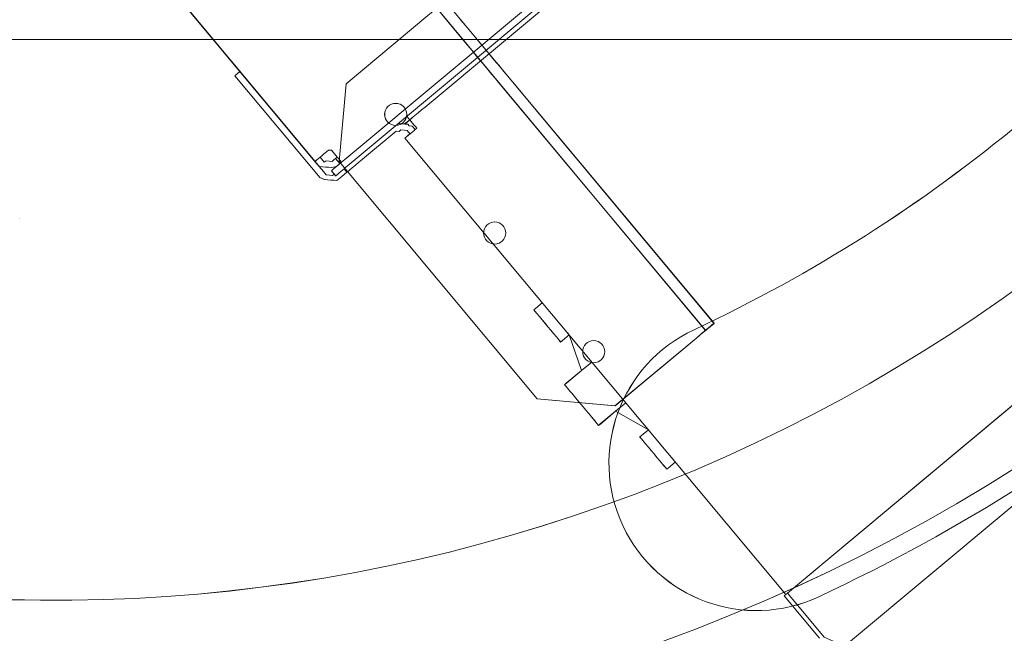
# Model space of a CAD drawing. Header units: millimetres. Extents: x -125266 to 274256, y -711690 to -301689.
# Tile 135 of 256: x -53219 to -52952, y -361149 to -360982. Entities that reach past the tile are written whole.
import ezdxf

# ---------------------------------------------------------------- set-up
doc = ezdxf.new("R2010")
doc.units = ezdxf.units.MM
doc.linetypes.add('CONTINOUS', pattern=[0])
for name, color, linetype, lineweight in [('AD Wall', 8, 'Continuous', 15), ('ARCH', 7, 'Continuous', 0), ('Equipment', 8, 'Continuous', 0), ('Finished Line', 7, 'Continuous', 0), ('HVAC', 170, 'Continuous', 5), ('MEPTEK HVAC-Kitchen Fresh Air Duct', 3, 'Continuous', 30), ('MEPTEK-TEXT1', 7, 'Continuous', 30), ('P-PIPE', 3, 'Continuous', 9), ('Plaster Line', 7, 'Continuous', 0)]:
    doc.layers.add(name, color=color, linetype=linetype, lineweight=lineweight)
doc.layers.add('Light Equipment', color=8, linetype='Continuous')
doc.styles.get("Standard").update_dxf_attribs({"font": 'ARIALN.TTF'})
doc.styles.add('Times New Roman', font='times.ttf', dxfattribs={"height": 150})
doc.dimstyles.new('ARA-125', dxfattribs={"dimtxt": 200, "dimasz": 75, "dimexe": 0, "dimexo": 75, "dimgap": 7.5, "dimtad": 0, "dimdec": 0, "dimrnd": 5, "dimdsep": 46, "dimtxsty": 'Times New Roman', "dimblk": 'ARCHTICK', "dimcen": 56.25, "dimdle": 56.25, "dimclrd": 256, "dimclre": 256, "dimclrt": 256, "dimazin": 3, "dimtfac": 1, "dimtdec": 0, "dimtix": 1, "dimtmove": 1, "dimatfit": 3, "dimfxl": 0, "dimtolj": 1, "dimlwd": -1, "dimlwe": 0, "dimarcsym": 0})
pattern_1 = [(22.867872, (419150.544, -703283.92), (-30.845707, 73.1364), [])]

# ---------------------------------------------------------------- blocks, each defined once
blk = doc.blocks.new('A$Cf0359734')
at = {"layer": 'Equipment', "extrusion": (0, 0, -1), "elevation": -15}
for points in [[(-610.08, 1224.8, -3.802846), (-1131.03, 947.45, 3.802846)], [(-563.59, 1106.14, -3.146449), (-1057.95, 842.95, 3.146449)], [(-925.33, 346.16, -0.129924), (-1023.81, 531.15, 1.000022), (-1101.7, 512.85, 0.129912), (-984, 291.76, -0.129912), (-1101.7, 512.85, -1.000022), (-1023.81, 531.15, 0.129924), (-925.33, 346.16, -0.129924), (-1023.82, 531.15, 0.129924), (-925.33, 346.16, -0.99992), (-984, 291.76, -0.129912), (-1101.7, 512.85, 0.129912), (-984, 291.76, 0.99992)]]:
    blk.add_lwpolyline(points, format="xyb", close=True, dxfattribs=at)
for points in [[(-1077.22, 914.23), (-1087.36, 908.84), (-1091.17, 906.81, 3.626728), (-598.02, 1169.35)], [(-597.22, 1169.31, -3.616317), (-1091.58, 906.12), (-1091.53, 906.21), (-1091.47, 906.29), (-1091.43, 906.38), (-1091.37, 906.46), (-1091.32, 906.55), (-1091.27, 906.64), (-1091.21, 906.72), (-1091.17, 906.81), (-598.02, 1169.35)], [(-597.22, 1169.31, -3.616317), (-1091.58, 906.12, 3.616317), (-597.22, 1169.31)], [(-591.72, 1158.99, -3.538831), (-1086.08, 895.8), (-1084.55, 898.38), (-1083.02, 900.96), (-1081.45, 903.53), (-1079.89, 906.09), (-1078.3, 908.63), (-1076.7, 911.18)], [(-591.72, 1158.99, -3.538831), (-1086.08, 895.8), (-1091.77, 906.49), (-1091.58, 906.12), (-1086.08, 895.8), (-1084.56, 898.38), (-1083.01, 900.96), (-1081.46, 903.52), (-1079.89, 906.09), (-1078.3, 908.64), (-1076.7, 911.18)], [(-599.16, 1041.72, -0.011713), (-984.65, 836.49), (-990.41, 833.33), (-995.88, 829.76), (-1000.96, 825.89), (-1005.71, 821.66), (-1011.22, 815.87), (-1016.16, 809.59), (-1020.38, 803.05), (-1023.98, 796.1), (-1025.53, 792.69), (-1080.44, 895.53, 3.572618), (-594.65, 1154.15, -3.572618), (-1080.44, 895.53, 3.572618), (-594.65, 1154.15, -3.572618), (-1080.31, 895.59), (-1031.84, 804.55), (-1031.86, 804.52), (-1031.84, 804.55)], [(-546.27, 1063.03, -2.890001), (-1031.78, 804.43), (-1025.53, 792.69)]]:
    blk.add_lwpolyline(points, format="xyb", dxfattribs=at)
for points in [[(-1106.8, 891.72), (-820.15, 353.29), (-819.59, 352.23), (-819.31, 351.71), (-818.74, 350.65), (-818.46, 350.12), (-818.18, 349.59), (-817.9, 349.06), (-819.49, 348.21), (-819.77, 348.74), (-820.05, 349.27), (-820.33, 349.8), (-820.89, 350.86), (-821.18, 351.39), (-821.74, 352.45), (-1108.39, 890.88)], [(-291.86, 627.07), (-812.82, 349.72), (-813.35, 349.44), (-814.4, 348.88), (-815.22, 349.13), (-816.03, 349.37), (-816.84, 349.62), (-817.65, 349.87), (-818.74, 350.65), (-819.02, 351.18), (-819.31, 351.71), (-817.72, 352.55), (-817.44, 352.02), (-817.15, 351.49), (-816.34, 351.24), (-815.53, 351), (-815.25, 350.47), (-814.72, 350.75), (-814.19, 351.03), (-813.66, 351.31)], [(-975.47, 288.95), (-833.06, 364.77), (-833.34, 365.3), (-833.62, 365.83), (-834.18, 366.89), (-834.47, 367.42), (-834.75, 367.95), (-835.03, 368.48), (-834.5, 368.76), (-833.97, 369.04), (-833.44, 369.32), (-832.91, 369.6), (-832.38, 369.88), (-832.66, 370.41), (-832.95, 370.94), (-833.23, 371.47), (-833.51, 372), (-833.79, 372.53), (-834.36, 373.59), (-834.92, 374.65), (-921.73, 537.71)], [(-829.16, 403.34), (-829.1, 403.24), (-828.94, 402.93), (-828.68, 402.43), (-828.32, 401.76), (-827.88, 400.94), (-827.39, 400.01), (-826.85, 399), (-826.29, 397.95), (-812.71, 372.44), (-826.29, 397.95), (-826.58, 398.49), (-826.85, 399), (-827.1, 399.47), (-827.32, 399.89), (-827.5, 400.23), (-827.64, 400.48), (-827.72, 400.64), (-827.75, 400.69)], [(-827.75, 400.69), (-829.16, 403.34), (-929.71, 349.81)], [(-833.53, 397.61), (-827.75, 400.69), (-928.3, 347.16)], [(-834.95, 400.26), (-837.46, 398.92), (-839.92, 397.61), (-842.28, 396.35), (-844.5, 395.17), (-846.51, 394.1), (-848.29, 393.15), (-849.8, 392.35), (-851.01, 391.7), (-851.89, 391.24), (-852.42, 390.95), (-929.53, 349.9)], [(-833.53, 397.61), (-836.05, 396.27), (-838.51, 394.96), (-840.87, 393.7), (-843.08, 392.52), (-845.1, 391.45), (-846.89, 390.5), (-848.39, 389.7), (-849.6, 389.05), (-850.48, 388.59), (-851.01, 388.3)], [(-851.01, 388.3), (-928.12, 347.25), (-928.16, 347.23), (-928.2, 347.21), (-928.23, 347.2), (-928.25, 347.18), (-928.27, 347.17), (-928.28, 347.16), (-928.29, 347.16), (-928.3, 347.16)], [(-812.71, 372.44), (-812.71, 372.44)], [(-812.71, 372.44), (-818.9, 352.15)], [(-812.71, 372.44), (-818.9, 352.15), (-892.97, 312.72), (-818.9, 352.15)], [(-831.32, 370.45), (-832.38, 369.88), (-831.54, 368.3)], [(-833.9, 366.36), (-833.37, 366.64), (-832.84, 366.92), (-832.03, 366.67), (-831.22, 366.43), (-830.94, 365.9), (-830.13, 365.65), (-824.21, 354.53), (-823.93, 354), (-823.36, 352.94), (-823.08, 352.41), (-822.52, 351.35), (-822.24, 350.83), (-821.95, 350.3)], [(-834.75, 367.95), (-833.69, 368.51), (-832.88, 368.26), (-832.35, 368.54), (-831.54, 368.3), (-830.73, 368.05), (-829.91, 367.8), (-829.35, 366.74), (-829.07, 366.21)], [(-820.89, 350.86), (-821.95, 350.3), (-821.11, 348.71), (-820.54, 347.65), (-820.26, 347.12), (-819.45, 346.87), (-818.64, 346.62), (-817.83, 346.38), (-817.02, 346.13), (-815.68, 346.16), (-815.15, 346.45), (-783.91, 363.07), (-784.76, 364.66)], [(-819.59, 352.23), (-819.06, 352.52), (-818.53, 352.8), (-818, 353.08), (-817.47, 353.36), (-816.94, 353.64), (-815.88, 354.21), (-815.07, 353.96), (-814.79, 353.43), (-814.23, 352.37), (-813.94, 351.84), (-813.38, 350.78), (-813.1, 350.25), (-812.82, 349.72), (-815.99, 348.03), (-816.52, 347.75), (-817.05, 347.47), (-817.86, 347.72), (-818.67, 347.96), (-818.96, 348.49)], [(-818, 353.08), (-817.72, 352.55)], [(-818.9, 352.15), (-818.9, 352.15)], [(-929.53, 349.9), (-929.57, 349.88), (-929.61, 349.86), (-929.64, 349.84), (-929.66, 349.83), (-929.68, 349.82), (-929.7, 349.81), (-929.7, 349.81), (-929.71, 349.81), (-929.65, 349.7), (-929.49, 349.4), (-929.23, 348.9), (-928.87, 348.23), (-928.43, 347.41), (-927.94, 346.48), (-927.4, 345.47), (-926.84, 344.42)], [(-928.3, 347.16), (-929.71, 349.8), (-928.3, 347.16), (-928.27, 347.1), (-928.19, 346.95), (-928.05, 346.7), (-927.87, 346.36), (-927.65, 345.94), (-927.4, 345.47), (-927.12, 344.96), (-926.84, 344.42)], [(-929.71, 349.8), (-929.71, 349.8)], [(-925.33, 346.16), (-925.33, 346.16)], [(-925.33, 346.16), (-925.33, 346.16)], [(-928.3, 347.16), (-928.3, 347.16)], [(-926.84, 344.42), (-926.84, 344.42)], [(-884.41, 337.43), (-883.28, 335.31), (-883, 334.78), (-883.53, 334.5), (-884.06, 334.22), (-885.12, 333.65), (-886.18, 333.09), (-887.24, 332.53), (-888.3, 331.96), (-889.35, 331.4), (-890.41, 330.84), (-891.47, 330.27), (-892, 329.99), (-892.53, 329.71), (-893.06, 329.43), (-893.34, 329.96), (-894.47, 332.07), (-893.94, 332.36)], [(-893.94, 332.36), (-893.94, 332.36)], [(-901.25, 324.39), (-894.47, 332.07)], [(-902.94, 327.56), (-901.25, 324.39), (-898.71, 319.62), (-898.43, 319.09), (-898.96, 318.81), (-899.49, 318.53), (-900.55, 317.97), (-901.08, 317.68), (-902.67, 316.84), (-903.73, 316.27), (-905.31, 315.43), (-906.37, 314.87), (-907.43, 314.3), (-908.49, 313.74), (-909.55, 313.17), (-910.08, 312.89), (-910.61, 312.61), (-911.14, 312.33), (-911.42, 312.86), (-913.96, 317.62), (-915.65, 320.8)], [(-902.94, 327.56), (-902.94, 327.56)], [(-915.65, 320.8), (-915.65, 320.8)], [(-892.97, 312.72), (-913.26, 318.91)], [(-913.26, 318.91), (-892.97, 312.72)], [(-913.26, 318.91), (-913.26, 318.91)], [(-913.96, 317.62), (-924.12, 316.29), (-922.99, 314.17), (-922.71, 313.64), (-923.24, 313.36), (-923.77, 313.08), (-924.83, 312.52), (-925.89, 311.95), (-926.94, 311.39), (-928, 310.82), (-929.06, 310.26), (-930.12, 309.7), (-931.18, 309.13), (-931.71, 308.85), (-932.24, 308.57), (-932.77, 308.29), (-933.05, 308.82), (-934.18, 310.93)], [(-924.12, 316.29), (-924.12, 316.29)], [(-924.12, 316.29), (-924.12, 316.29)], [(-892.97, 312.72), (-892.97, 312.72)], [(-744.43, 305.12), (-744.43, 305.12)], [(-984, 291.76), (-984, 291.76)], [(-984, 291.76), (-984, 291.76)], [(-988.43, 281.37), (-975.19, 288.42), (-975.75, 289.48), (-988.99, 282.43)]]:
    blk.add_lwpolyline(points, dxfattribs=at)
for points in [[(-1071.02, 468.43), (-1084.26, 461.38), (-1085.81, 459.19), (-1086.84, 457.29), (-1087.33, 455.67), (-1087.3, 454.32), (-996.54, 283.85), (-995.98, 282.79), (-994.35, 282.3), (-992.2, 282.08), (-989.52, 282.15), (-988.99, 282.43), (-975.75, 289.48)], [(-926.84, 344.42), (-913.26, 318.91)]]:
    blk.add_lwpolyline(points, close=True, dxfattribs=at)
at = {"layer": 'Equipment', "extrusion": (0, 0, -1)}
for centre in [(-828.3, 369.8, -15), (-828.3, 369.8, -15), (-865.33, 350.09, -15), (-865.33, 350.09, -15), (-902.37, 330.37, -15), (-902.37, 330.37, -15)]:
    blk.add_circle(centre, 3, dxfattribs=at)
for centre, radius, start, end in [((-625.13, 625.13, -15), 625.13, 145.14256, 90.9177), ((-624.65, 624.95, -15), 545.06, 148.8605, 87.1998), ((-624.65, 624.95, -15), 545.06, 148.8605, 87.1998), ((-624.65, 624.95, -15), 545.06, 148.8605, 87.1998), ((-624.65, 624.95, -15), 545.06, 148.8605, 87.1998), ((-624.65, 624.95, -15), 535.05, 147.0159, 89.0443), ((-624.65, 624.95, -15), 535.05, 147.0159, 89.0443), ((-954.67, 318.96, -15), 40.01, 222.8408, 42.8316), ((-954.67, 318.96, -15), 40.01, 222.8408, 42.8316)]:
    blk.add_arc(centre, radius, start, end, dxfattribs=at)
blk = doc.blocks.new('ARCH')
at = {"layer": 'AD Wall', "lineweight": 0}
h = blk.add_hatch(dxfattribs=at)
h.set_pattern_fill('ANSI31', color=256, scale=25, angle=-22.1321)
h.set_pattern_definition(pattern_1)
edge = h.paths.add_edge_path()
edge.add_arc((-53209.78, -360695), 761.13, 66.95018, 372.72531)
edge.add_line((-52467.34, -360527.34), (-52564.88, -360549.37))
edge.add_arc((-53209.78, -360695), 661.13, -293.04982, 12.72531, ccw=False)
edge.add_line((-52950.92, -360086.65), (-52911.77, -359994.63))
h = blk.add_hatch(dxfattribs=at)
h.set_pattern_fill('ANSI31', color=256, scale=25, angle=-22.1321)
h.set_pattern_definition(pattern_1)
edge = h.paths.add_edge_path()
edge.add_arc((-53209.78, -360695), 761.13, 66.95018, 372.72531)
edge.add_line((-52467.34, -360527.34), (-52564.88, -360549.37))
edge.add_arc((-53209.78, -360695), 661.13, -293.04982, 12.72531, ccw=False)
edge.add_line((-52950.92, -360086.65), (-52911.77, -359994.63))
at = {"layer": 'AD Wall', "lineweight": 0, "extrusion": (0, 0, -1)}
for radius in [761.13, 761.13, 661.13, 661.13]:
    blk.add_arc((53209.78, -360695, -5.05), radius, 167.27469, 113.04982, dxfattribs=at)
at = {"layer": 'Finished Line', "color": 8, "extrusion": (0, 0, -1)}
blk.add_arc((53209.78, -360695, -5.05), 785.13, 167.27469, 267.30778, dxfattribs=at)
blk.add_arc((53209.78, -360695, -5.05), 785.13, 167.27469, 267.30778, dxfattribs=at)
at = {"layer": 'Light Equipment', "lineweight": 0, "extrusion": (0, 0, -1), "elevation": -5.05}
for points in [[(52997.28, -360133.86, -3.802846), (52619.2, -360587.04, 3.802846)], [(53085.06, -360226.26, -3.146449), (52726.27, -360656.3, 3.146449)], [(53036.28, -361066.52, -0.129924), (52875.36, -360932.26, 1.000022), (52810.11, -360978.56, 0.129912), (53002.43, -361139.02, -0.129912), (52810.11, -360978.56, -1.000022), (52875.36, -360932.26, 0.129924), (53036.28, -361066.52, -0.129924), (52875.36, -360932.27, 0.129924), (53036.28, -361066.52, -0.99992), (53002.43, -361139.02, -0.129912), (52810.11, -360978.56, 0.129912), (53002.43, -361139.02, 0.99992)]]:
    blk.add_lwpolyline(points, format="xyb", close=True, dxfattribs=at)
for points in [[(52681.57, -360597.53), (52674.21, -360606.35), (52671.44, -360609.66, 3.626728), (53029.34, -360180.67)], [(53030.1, -360180.41, -3.616317), (52671.32, -360610.45), (52671.33, -360610.35), (52671.35, -360610.25), (52671.37, -360610.16), (52671.39, -360610.06), (52671.4, -360609.96), (52671.41, -360609.86), (52671.43, -360609.76), (52671.44, -360609.66), (53029.34, -360180.67)], [(53030.1, -360180.41, -3.616317), (52671.32, -360610.46, 3.616317), (53030.1, -360180.41)], [(53039.08, -360187.9, -3.538831), (52680.3, -360617.95), (52680.74, -360614.97), (52681.2, -360612.01), (52681.68, -360609.04), (52682.16, -360606.08), (52682.67, -360603.12), (52683.2, -360600.16)], [(53039.08, -360187.9, -3.538831), (52680.3, -360617.95), (52671, -360610.19), (52671.32, -360610.45), (52680.3, -360617.95), (52680.74, -360614.98), (52681.2, -360612.01), (52681.67, -360609.05), (52682.16, -360606.08), (52682.67, -360603.12), (52683.2, -360600.16)], [(53076.37, -360299.33, -0.011713), (52796.61, -360634.67), (52792.46, -360639.77), (52788.74, -360645.14), (52785.49, -360650.64), (52782.68, -360656.34), (52779.76, -360663.78), (52777.55, -360671.46), (52776.11, -360679.11), (52775.39, -360686.9), (52775.24, -360690.64), (52685.63, -360616.07, 3.572618), (53038.19, -360193.48, -3.572618), (52685.63, -360616.07, 3.572618), (53038.19, -360193.48, -3.572618), (52685.73, -360615.96), (52764.92, -360682.03), (52764.92, -360682.07), (52764.92, -360682.03)], [(53117.33, -360259.66, -2.890001), (52765.03, -360682.12), (52775.24, -360690.64)]]:
    blk.add_lwpolyline(points, format="xyb", dxfattribs=at)
for points in [[(53517.25, -360567.65), (53139.16, -361020.83), (53138.78, -361021.29), (53138.01, -361022.21), (53137.17, -361022.29), (53136.32, -361022.37), (53135.48, -361022.44), (53134.63, -361022.52), (53133.33, -361022.21), (53132.87, -361021.83), (53132.4, -361021.44), (53133.56, -361020.06), (53134.02, -361020.44), (53134.48, -361020.83), (53135.32, -361020.75), (53136.17, -361020.68), (53136.63, -361021.06), (53137.01, -361020.6), (53137.4, -361020.14), (53137.78, -361019.68)], [(52662.64, -360629.53), (53131.02, -361020.29), (53131.94, -361021.06), (53132.4, -361021.44), (53133.33, -361022.21), (53133.79, -361022.59), (53134.25, -361022.98), (53134.71, -361023.36), (53133.55, -361024.74), (53133.09, -361024.36), (53132.63, -361023.98), (53132.17, -361023.59), (53131.25, -361022.82), (53130.79, -361022.44), (53129.87, -361021.67), (52661.49, -360630.91)], [(53011.39, -361138.41), (53114.75, -361014.52), (53114.29, -361014.14), (53113.82, -361013.75), (53112.9, -361012.98), (53112.44, -361012.6), (53111.98, -361012.21), (53111.52, -361011.83), (53111.91, -361011.37), (53112.29, -361010.91), (53112.67, -361010.45), (53113.06, -361009.99), (53113.44, -361009.53), (53112.98, -361009.14), (53112.52, -361008.76), (53112.06, -361008.38), (53111.6, -361007.99), (53111.14, -361007.61), (53110.22, -361006.84), (53109.3, -361006.07), (52967.45, -360887.73)], [(53103.83, -360977.33), (53103.92, -360977.4), (53104.18, -360977.62), (53104.62, -360977.98), (53105.2, -360978.47), (53105.91, -360979.06), (53106.72, -360979.74), (53107.6, -360980.47), (53108.51, -360981.23), (53130.71, -360999.75), (53108.51, -360981.23), (53108.05, -360980.85), (53107.6, -360980.47), (53107.19, -360980.13), (53106.83, -360979.83), (53106.53, -360979.58), (53106.31, -360979.4), (53106.18, -360979.29), (53106.13, -360979.25)], [(53106.13, -360979.25), (53103.83, -360977.33), (53030.85, -361064.79)], [(53101.93, -360984.28), (53106.13, -360979.25), (53033.16, -361066.72)], [(53099.63, -360982.36), (53097.8, -360984.55), (53096.02, -360986.69), (53094.3, -360988.74), (53092.7, -360990.67), (53091.23, -360992.42), (53089.94, -360993.97), (53088.85, -360995.28), (53087.97, -360996.33), (53087.33, -360997.1), (53086.94, -360997.56), (53030.98, -361064.64)], [(53101.93, -360984.28), (53100.11, -360986.47), (53098.32, -360988.61), (53096.61, -360990.66), (53095, -360992.59), (53093.54, -360994.34), (53092.24, -360995.9), (53091.15, -360997.21), (53090.27, -360998.26), (53089.63, -360999.02), (53089.25, -360999.48)], [(53131.25, -361022.82), (53130.48, -361023.74), (53131.87, -361024.9), (53132.79, -361025.67), (53133.25, -361026.05), (53134.09, -361025.97), (53134.94, -361025.9), (53135.78, -361025.82), (53136.63, -361025.74), (53137.85, -361025.21), (53138.24, -361024.75), (53160.91, -360997.57), (53159.53, -360996.42)], [(53130.71, -360999.75), (53132.61, -361020.88)], [(53130.71, -360999.75), (53132.61, -361020.88), (53078.86, -361085.31), (53132.61, -361020.88)], [(53130.7, -360999.75), (53130.7, -360999.75)], [(53089.25, -360999.49), (53033.29, -361066.56), (53033.26, -361066.6), (53033.23, -361066.63), (53033.21, -361066.65), (53033.19, -361066.68), (53033.18, -361066.7), (53033.17, -361066.7), (53033.16, -361066.71), (53033.16, -361066.72)], [(53114.21, -361008.61), (53113.44, -361009.53), (53114.82, -361010.68)], [(53111.98, -361012.21), (53112.75, -361011.29), (53113.6, -361011.22), (53113.98, -361010.76), (53114.82, -361010.68), (53115.67, -361010.6), (53116.51, -361010.53), (53117.44, -361011.3), (53117.9, -361011.68)], [(53113.36, -361013.37), (53113.75, -361012.91), (53114.13, -361012.45), (53114.98, -361012.37), (53115.82, -361012.29), (53116.28, -361012.68), (53117.13, -361012.6), (53126.8, -361020.67), (53127.26, -361021.05), (53128.18, -361021.82), (53128.64, -361022.21), (53129.56, -361022.98), (53130.02, -361023.36), (53130.48, -361023.74)], [(53131.94, -361021.06), (53132.33, -361020.6), (53132.71, -361020.14), (53133.1, -361019.68), (53133.48, -361019.22), (53133.87, -361018.75), (53134.63, -361017.83), (53135.48, -361017.76), (53135.94, -361018.14), (53136.86, -361018.91), (53137.32, -361019.29), (53138.24, -361020.06), (53138.7, -361020.45), (53139.16, -361020.83), (53136.86, -361023.59), (53136.47, -361024.05), (53136.09, -361024.52), (53135.24, -361024.59), (53134.4, -361024.67), (53133.94, -361024.28)], [(53133.1, -361019.68), (53133.56, -361020.06)], [(53132.61, -361020.88), (53132.61, -361020.88)], [(53219.32, -361036.38), (53219.32, -361036.38)], [(53077.48, -361059.19), (53079.32, -361060.73), (53079.78, -361061.11), (53079.39, -361061.58), (53079.01, -361062.04), (53078.24, -361062.96), (53077.47, -361063.88), (53076.7, -361064.8), (53075.94, -361065.72), (53075.17, -361066.64), (53074.4, -361067.56), (53073.63, -361068.48), (53073.25, -361068.94), (53072.86, -361069.4), (53072.48, -361069.87), (53072.02, -361069.48), (53070.18, -361067.94), (53070.56, -361067.48)], [(53030.98, -361064.64), (53030.95, -361064.67), (53030.93, -361064.71), (53030.9, -361064.73), (53030.89, -361064.76), (53030.87, -361064.77), (53030.86, -361064.78), (53030.86, -361064.79), (53030.85, -361064.79), (53030.95, -361064.87), (53031.21, -361065.09), (53031.64, -361065.45), (53032.23, -361065.94), (53032.94, -361066.53), (53033.75, -361067.21), (53034.63, -361067.94), (53035.54, -361068.7)], [(53033.16, -361066.72), (53030.86, -361064.79), (53033.16, -361066.72), (53033.2, -361066.75), (53033.34, -361066.87), (53033.56, -361067.05), (53033.85, -361067.3), (53034.22, -361067.6), (53034.63, -361067.94), (53035.07, -361068.31), (53035.54, -361068.7)], [(53030.85, -361064.8), (53030.85, -361064.8)], [(53070.56, -361067.48), (53070.56, -361067.48)], [(53066.79, -361077.62), (53070.18, -361067.94)], [(53036.29, -361066.52), (53036.29, -361066.52)], [(53036.29, -361066.52), (53036.29, -361066.52)], [(53033.16, -361066.72), (53033.16, -361066.72)], [(53035.54, -361068.7), (53035.54, -361068.7)], [(53064.03, -361075.31), (53066.79, -361077.62), (53070.94, -361081.08), (53071.4, -361081.46), (53071.01, -361081.92), (53070.63, -361082.38), (53069.86, -361083.3), (53069.48, -361083.76), (53068.32, -361085.14), (53067.55, -361086.07), (53066.4, -361087.45), (53065.63, -361088.37), (53064.86, -361089.29), (53064.1, -361090.21), (53063.33, -361091.13), (53062.94, -361091.59), (53062.56, -361092.05), (53062.17, -361092.51), (53061.71, -361092.13), (53057.57, -361088.67), (53054.81, -361086.37)], [(53064.03, -361075.31), (53064.03, -361075.31)], [(53078.86, -361085.31), (53078.86, -361085.31)], [(53078.86, -361085.31), (53057.73, -361087.22)], [(53057.73, -361087.22), (53078.86, -361085.31)], [(53054.81, -361086.37), (53054.81, -361086.37)], [(53057.73, -361087.22), (53057.73, -361087.22)], [(53057.57, -361088.67), (53048.66, -361093.73), (53050.5, -361095.27), (53050.96, -361095.66), (53050.58, -361096.12), (53050.19, -361096.58), (53049.42, -361097.5), (53048.66, -361098.42), (53047.89, -361099.34), (53047.12, -361100.26), (53046.35, -361101.18), (53045.58, -361102.1), (53044.81, -361103.02), (53044.43, -361103.49), (53044.05, -361103.95), (53043.66, -361104.41), (53043.2, -361104.02), (53041.36, -361102.49)], [(53048.66, -361093.73), (53048.66, -361093.73)], [(53048.66, -361093.73), (53048.66, -361093.73)], [(53002.24, -361150.31), (53011.85, -361138.79), (53010.93, -361138.02), (53001.32, -361149.54)], [(53002.43, -361139.02), (53002.43, -361139.02)], [(53002.43, -361139.02), (53002.43, -361139.02)]]:
    blk.add_lwpolyline(points, dxfattribs=at)
for points in [[(52855.26, -361008.15), (52845.66, -361019.67), (52845.04, -361022.28), (52844.81, -361024.43), (52844.96, -361026.12), (52845.5, -361027.35), (52993.8, -361151.07), (52994.72, -361151.84), (52996.41, -361151.69), (52998.48, -361151.07), (53000.94, -361150), (53001.32, -361149.54), (53010.93, -361138.02)], [(53035.54, -361068.7), (53057.73, -361087.22)]]:
    blk.add_lwpolyline(points, close=True, dxfattribs=at)
at = {"layer": 'Light Equipment', "lineweight": 0, "extrusion": (0, 0, -1)}
for centre in [(53117.26, -361008.07, -5.05), (53117.25, -361008.06, -5.05), (53090.38, -361040.28, -5.05), (53090.38, -361040.28, -5.05), (53063.5, -361072.49, -5.05), (53063.5, -361072.5, -5.05)]:
    blk.add_circle(centre, 3, dxfattribs=at)
for centre, radius, start, end in [((53209.26, -360695.01, -5.05), 625.13, 167.27469, 113.04982), ((53209.78, -360695, -5.05), 545.06, 170.9926, 109.3319), ((53209.78, -360695, -5.05), 545.06, 170.9926, 109.3319), ((53209.78, -360695, -5.05), 545.06, 170.9926, 109.3319), ((53209.78, -360695, -5.05), 545.06, 170.9926, 109.3319), ((53209.78, -360695, -5.05), 535.05, 169.148, 111.1765), ((53209.78, -360695, -5.05), 535.05, 169.148, 111.1765), ((53019.35, -361102.77, -5.05), 40.01, 244.9729, 64.9637), ((53019.35, -361102.77, -5.05), 40.01, 244.9729, 64.9637)]:
    blk.add_arc(centre, radius, start, end, dxfattribs=at)
at = {"layer": 'Plaster Line', "lineweight": 5, "extrusion": (0, 0, -1)}
blk.add_arc((53209.78, -360695, -5.05), 773.13, 167.27469, 269.31814, dxfattribs=at)
at = {"layer": 'Plaster Line', "color": 8, "lineweight": 5, "extrusion": (0, 0, -1)}
blk.add_arc((53209.78, -360695, -5.05), 773.13, 167.27469, 269.31814, dxfattribs=at)
at = {"layer": 'Equipment', "rotation": 337.8678715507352}
blk.add_blockref('A$Cf0359734', (-54023.85, -361038.56, -9.95), dxfattribs=at)
blk = doc.blocks.new('A$C6072246C')
at = {"layer": 'P-PIPE', "color": 4, "lineweight": 13}
blk.add_line((-783.14, -6146.48), (-783.05, -4590.1), dxfattribs=at)
blk = doc.blocks.new('_ArchTick')
at = {"color": 0, "linetype": 'ByBlock', "const_width": 0.15}
blk.add_lwpolyline([(-0.5, -0.5), (0.5, 0.5)], dxfattribs=at)

msp = doc.modelspace()

# ---------------------------------------------------------------- block references
at = {"layer": 'ARCH'}
msp.add_blockref('ARCH', (0, 0), dxfattribs=at)
at = {"layer": 'HVAC', "rotation": 270}
msp.add_blockref('A$C6072246C', (-48213.67, -361770.81), dxfattribs=at)

# ---------------------------------------------------------------- texts
at = {"layer": 'MEPTEK-TEXT1', "char_height": 350, "attachment_point": 1}
for s, insert, width in [('{\\fCalibri|b0|i0|c0|p34;\\H1.28571x;\\C1;GENERAL GUIDELINES-HVAC :\\P\\fArial Narrow|b0|i0|c0|p34;\\H0.88889x;\\C256;\\P\\fCalibri|b0|i0|c0|p34;\\C4;DUCTING :\\H0.875x;\\P\\pi-1050,l1050,t1050;\\C256;1.^IDUCTING SHALL BE IN ACCORDANCE WITH IS 655, GALVANIZED IRON SHEET TO BE USED FOR ALL DUCTING WORKS. THERMAL INSULATION ON DUCTS SHALL BE 19 MM THICK. CLOSED CELL CLASS “O” BS 476 PART 6-7 FM APPROVED NITRILE RUBBER ELASTOMERIC INSULATION THERMAL CONDUCTIVITY 0.033 WATTS PER METER-KELVIN (W/(M.K)) AT 0°C FOR AIR CONDITIONING DUCTING. \\P2.^ITHERMAL INSULATION ON KITCHEN EXHAUST DUCTING SHALL BE 80 MM THICK ALUMINUM FOIL FACED RESIN BONDED FIBRE GLASS WOOL OF DENSITY NOT LESS THAN 48 KG/M3.\\P3.^ITHERMAL INSULATION ON FRESH AIR, SUPPLY AIR AND RETURN AIR SHALL BE 19MM THICK CLOSED CELL ANTI-MICROBIAL CLASS “O” BS 476 AND PART 6 & 7 FM APPROVED NITRILE RUBBER ELASTOMERIC INSULATION THERMAL CONDUCTIVITY 0.033 WATTS PER METER-KELVIN (W/ (M\\fArial|b0|i0|c0|p34;.\\fCalibri|b0|i0|c0|p34;K)) AT 0°C.\\P4.^IAPPROPRIATE NUMBER OF TRAP DOORS SHALL BE PROVIDED IN KITCHEN EXHAUST DUCTING FOR OIL/GREASE CLEANING PURPOSE.\\P5.^IDUCTING INSTALLATION WITH RESPECT TO FRESH AIR INTAKE, KITCHEN EXHAUST OUT FROM LOCATION UP TO LOUVERS AT FAÇADE SHALL BE IN THE SCOPE OF CONCESSIONER INCLUDING AIR WASHER, EXHAUST FAN SECTION DRY SCRUBBER ETC.\\P6.^IEACH AND EVERY KITCHEN EXHAUST HOOD SHOULD BE EQUIPPED WITH UL LISTED, WET CHEMICAL BASED, MECHANICALLY OPERATED, AUTOMATIC FIRE SUPPRESSION SYSTEM. SEPARATE DRAWING TO BE SUBMITTED FOR HOOD SUPPRESSION SYSTEM.\\P7.^ISUPPORTING OF DUCTING TO BE DONE WITH USING ANGLE 50X 50 X 5MM AND TIE ROD OF SIZE MINIMUM 10 MM DIA/ AS PER DUCT SIZE.\\P8.^IPOST COMPLETION OF ONSITE WORK, CONCESSIONAIRE HAS TO SHARE TESTING AND COMMISSIONING REPORT WITH DIAL.\\P9.^IINTEGRATION WITH FIRE ALARM SYSTEM, SO THAT AHU GET SWITCHED OFF IN CASE OF ANY FIRE INCIDENT.\\P10.^IFOR EQUIPMENT PLACEMENT STRUCTURAL DETAILS TO BE APPROVED BY STRUCTURAL CONSULTANT AND SAME TO BE SHARE WITH DIAL.\\P11.^ITRAP DOOR WITH PROPER ACCESS TO BE PROVIDED FOR FILTER AND COPPER COIL CLEANING.\\P12.^IKITCHEN VENTILATION SHALL COMPLY TO NFPA 96 GUIDELINE.}', (-102876.11, -301696.9), 28043.4288), ('{\\fCalibri|b0|i0|c0|p34;\\H1.28571x;\\C1;CHILLED WATER PIPING:-\\H0.77778x;\\P\\pi-1050,l1050,t1050;\\C256;1.^ICHILLED WATER PIPING SHALL BE CONFIRMING TO IS:1239 PART I CLASS ‘C’ HEAVY AND FITTING SHALL BE CONFORMING TO ASTM A-105,3000LBS SOCKET WELD END (UP TO 50MM) & 1S:1239 PART-II HEAVY/ASTM A-234 WPB, GR.B BUTT WELD FITTING ( ABOVE 50NB PIPE SIZE)\\P2.^IPIPING CONNECTION SHOULD BE SOCKET WELDED UP TO 50NB SIZE AND SHALL BE BUTT WELD ABOVE 50NB PIPE SIZE. PIPE FLANGES SHOULD BE CONFIRMING TO ASTM A-105 # 150 SORF AND FLANGE DIMENSION SHOULD BE IN ACCORDANCE WITH ASME/ANSI B 16.5 (150 SORF), FITTING TO FITTING WELDING IS NOT ALLOWED. NOZZLE CONNECTIONS/THREDOLETS/WELDOLETS ARE NOT ALLOWED BY PUNCTURING THE PIPE. ONLY EQUAL/UNEQUAL TEE’S SHALL BE USED FOR BRANCH CONNECTION FROM HEADER. SOCKET WELD END TEE SHOULD BE USED FOR BRANCH CONNECTION (UP-TO -50NB PIPE SIZE) W.R.T TO PRESSURE GAUGE/TEMPERATURE GAUGE/AIR VENT/DRAIN POINT ETC.\\P3.^IPOST INSTALLATION CLEARANCE BY DIAL, CHW PIPING SHALL BE TESTED @15KGF/CM2 HYDROSTATICS PRESSURE FOR 24HRS HOLD TIME AND TESTING SHOULD BE WITNESSED TO DIAL TEAM.\\P4.^ITHERMAL INSULATION ON CHW AND CONDENSATE DRAIN PIPING LINE SHALL BE 25MM THICK. CLOSED CELL ANTI-MICROBIAL CLASS “O” BS 476 AND PART 6 & 7 FM APPROVED NITRILE RUBBER ELASTOMERIC INSULATION THERMAL CONDUCTIVITY 0.033 WATTS PER METER-KELVIN (W/ (M\\fArial|b0|i0|c0|p34;⋅\\fCalibri|b0|i0|c0|p34;K)) AT 0°C.\\P5.^ICONDENSATE DRAIN PIPING SHALL BE COMPLYING TO IS 4985 CLASS 3 UPVC PIPE. SOLVENT CEMENT COMPLYING WITH ASTM D2564 SHALL BE USED FOR JOINTS.\\P6.^IFOR CEILING SUSPENDED CHILLED WATER PIPE:  PIPE SHOULD BE HANGED WITH TIE ROD OF SIZE MINIMUM 10 MM DIA.}', (-102709.02, -319968), 24849.3539)]:
    msp.add_mtext(s, dxfattribs=dict(at, insert=insert, width=width))

# ---------------------------------------------------------------- leaders
at = {"layer": 'MEPTEK HVAC-Kitchen Fresh Air Duct', "linetype": 'CONTINOUS', "lineweight": -2, "ltscale": 25}
msp.add_leader([(-54089.52, -360808.89), (-54089.52, -362709.22), (-53079.77, -362709.22)], dimstyle='ARA-125', override={"dimtxt": 150, "dimasz": 150}, dxfattribs=at)

doc.saveas('drawing.dxf')
